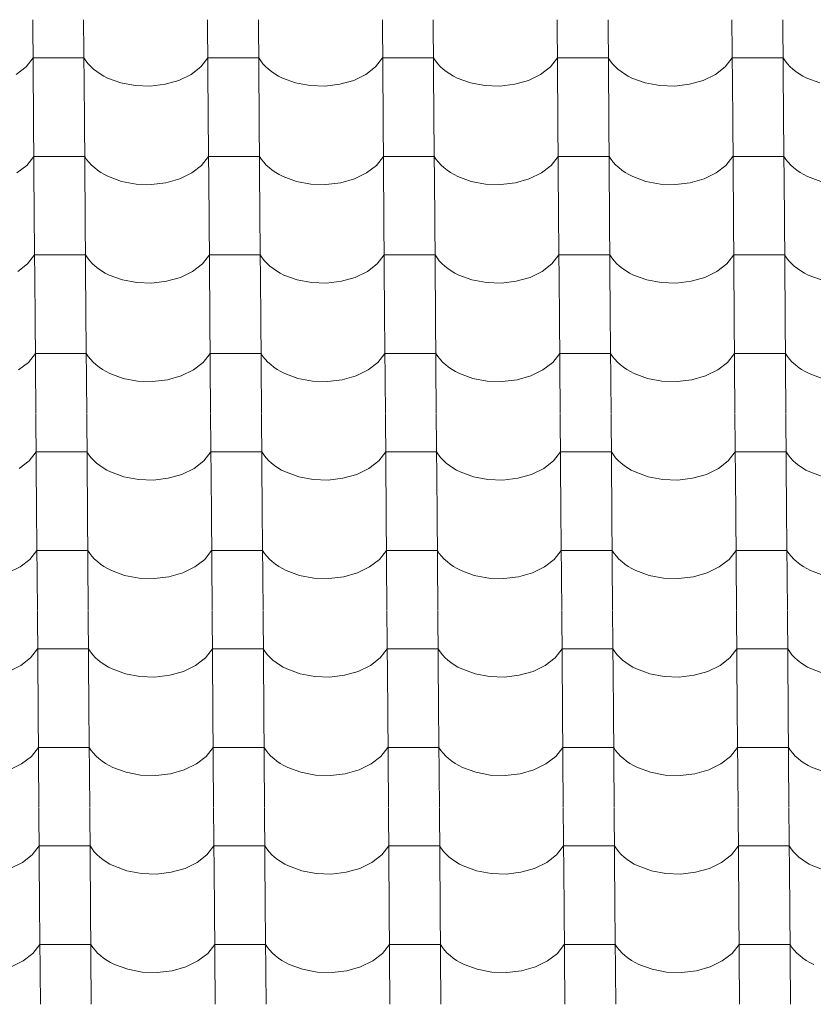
# Model space of a CAD drawing. Header units: millimetres. Extents: x -27785 to 104762, y -947 to 11132.
# Tile 43 of 146: x -15966 to -15217, y 7969 to 8898. Entities that reach past the tile are written whole.
import ezdxf

# ---------------------------------------------------------------- set-up
doc = ezdxf.new("R2010")
doc.units = ezdxf.units.MM
doc.header["$MEASUREMENT"] = 0
doc.layers.add('POHLED JIŽNÍ_1_Bourané_Výplně - Povrchové', color=7, linetype='Continuous')
doc.layers.add('POHLED JIŽNÍ_1_Konstrukce - nosné', color=7, linetype='Continuous')

# ---------------------------------------------------------------- blocks, each defined once
blk = doc.blocks.new('*X2', base_point=(-29303.7, -27473.93))
at = {"layer": 'POHLED JIŽNÍ_1_Bourané_Výplně - Povrchové', "color": 7, "linetype": 'Continuous', "lineweight": 13}
for p, q in [((-15953.3, 8898.29), (-15952.58, 8805.61)), ((-15905.27, 8898.29), (-15904.55, 8805.61)), ((-15788.31, 8898.29), (-15787.59, 8805.61)), ((-15740.27, 8898.29), (-15739.55, 8805.61)), ((-15623.31, 8898.29), (-15622.59, 8805.61)), ((-15575.28, 8898.29), (-15574.56, 8805.61)), ((-15458.32, 8898.29), (-15457.59, 8805.61)), ((-15410.28, 8898.29), (-15409.56, 8805.61)), ((-15293.32, 8898.29), (-15292.6, 8805.61)), ((-15245.29, 8898.29), (-15244.56, 8805.61)), ((-15959.63, 8853.74), (-15953.02, 8862.13)), ((-15929.01, 8862.13), (-15953.02, 8862.13)), ((-15904.99, 8862.13), (-15929.01, 8862.13)), ((-15904.99, 8862.13), (-15903.14, 8859.34)), ((-15794.63, 8853.74), (-15788.03, 8862.13)), ((-15764.01, 8862.13), (-15788.03, 8862.13)), ((-15739.99, 8862.13), (-15764.01, 8862.13)), ((-15739.99, 8862.13), (-15738.15, 8859.34)), ((-15629.63, 8853.74), (-15623.03, 8862.13)), ((-15599.01, 8862.13), (-15623.03, 8862.13)), ((-15575, 8862.13), (-15599.01, 8862.13)), ((-15575, 8862.13), (-15573.15, 8859.34)), ((-15464.64, 8853.74), (-15458.03, 8862.13)), ((-15434.02, 8862.13), (-15458.03, 8862.13)), ((-15410, 8862.13), (-15434.02, 8862.13)), ((-15410, 8862.13), (-15408.15, 8859.34)), ((-15299.64, 8853.74), (-15293.04, 8862.13)), ((-15269.02, 8862.13), (-15293.04, 8862.13)), ((-15245, 8862.13), (-15269.02, 8862.13)), ((-15245, 8862.13), (-15243.16, 8859.34)), ((-15968.88, 8846.57), (-15959.63, 8853.74)), ((-15903.14, 8859.34), (-15901, 8856.64)), ((-15901, 8856.64), (-15898.57, 8854.05)), ((-15898.57, 8854.05), (-15895.87, 8851.59)), ((-15895.87, 8851.59), (-15892.91, 8849.26)), ((-15803.88, 8846.57), (-15794.63, 8853.74)), ((-15738.15, 8859.34), (-15736, 8856.64)), ((-15736, 8856.64), (-15733.58, 8854.05)), ((-15733.58, 8854.05), (-15730.88, 8851.59)), ((-15730.88, 8851.59), (-15727.92, 8849.26)), ((-15638.89, 8846.57), (-15629.63, 8853.74)), ((-15573.15, 8859.34), (-15571.01, 8856.64)), ((-15571.01, 8856.64), (-15568.58, 8854.05)), ((-15568.58, 8854.05), (-15565.88, 8851.59)), ((-15565.88, 8851.59), (-15562.92, 8849.26)), ((-15473.89, 8846.57), (-15464.64, 8853.74)), ((-15408.15, 8859.34), (-15406.01, 8856.64)), ((-15406.01, 8856.64), (-15403.58, 8854.05)), ((-15403.58, 8854.05), (-15400.88, 8851.59)), ((-15400.88, 8851.59), (-15397.93, 8849.26)), ((-15308.9, 8846.57), (-15299.64, 8853.74)), ((-15243.16, 8859.34), (-15241.02, 8856.64)), ((-15241.02, 8856.64), (-15238.59, 8854.05)), ((-15238.59, 8854.05), (-15235.89, 8851.59)), ((-15235.89, 8851.59), (-15232.93, 8849.26)), ((-15892.91, 8849.26), (-15889.71, 8847.08)), ((-15889.71, 8847.08), (-15886.28, 8845.07)), ((-15886.28, 8845.07), (-15882.65, 8843.22)), ((-15882.65, 8843.22), (-15870.17, 8838.64)), ((-15815.32, 8840.98), (-15803.88, 8846.57)), ((-15727.92, 8849.26), (-15724.72, 8847.08)), ((-15724.72, 8847.08), (-15721.29, 8845.07)), ((-15721.29, 8845.07), (-15717.65, 8843.22)), ((-15717.65, 8843.22), (-15705.17, 8838.64)), ((-15650.32, 8840.98), (-15638.89, 8846.57)), ((-15562.92, 8849.26), (-15559.72, 8847.08)), ((-15559.72, 8847.08), (-15556.29, 8845.07)), ((-15556.29, 8845.07), (-15552.66, 8843.22)), ((-15552.66, 8843.22), (-15540.18, 8838.64)), ((-15485.32, 8840.98), (-15473.89, 8846.57)), ((-15397.93, 8849.26), (-15394.72, 8847.08)), ((-15394.72, 8847.08), (-15391.3, 8845.07)), ((-15391.3, 8845.07), (-15387.66, 8843.22)), ((-15387.66, 8843.22), (-15375.18, 8838.64)), ((-15320.33, 8840.98), (-15308.9, 8846.57)), ((-15232.93, 8849.26), (-15229.73, 8847.08)), ((-15229.73, 8847.08), (-15226.3, 8845.07)), ((-15226.3, 8845.07), (-15222.67, 8843.22)), ((-15222.67, 8843.22), (-15210.19, 8838.64)), ((-15870.17, 8838.64), (-15856.49, 8836.06)), ((-15856.49, 8836.06), (-15842.31, 8835.59)), ((-15842.31, 8835.59), (-15828.35, 8837.26)), ((-15828.35, 8837.26), (-15815.32, 8840.98)), ((-15705.17, 8838.64), (-15691.49, 8836.06)), ((-15691.49, 8836.06), (-15677.31, 8835.59)), ((-15677.31, 8835.59), (-15663.35, 8837.26)), ((-15663.35, 8837.26), (-15650.32, 8840.98)), ((-15540.18, 8838.64), (-15526.5, 8836.06)), ((-15526.5, 8836.06), (-15512.32, 8835.59)), ((-15512.32, 8835.59), (-15498.35, 8837.26)), ((-15498.35, 8837.26), (-15485.32, 8840.98)), ((-15375.18, 8838.64), (-15361.5, 8836.06)), ((-15361.5, 8836.06), (-15347.32, 8835.59)), ((-15347.32, 8835.59), (-15333.36, 8837.26)), ((-15333.36, 8837.26), (-15320.33, 8840.98)), ((-15952.58, 8805.28), (-15951.86, 8712.6)), ((-15904.55, 8805.28), (-15903.83, 8712.6)), ((-15787.58, 8805.28), (-15786.86, 8712.6)), ((-15739.55, 8805.28), (-15738.83, 8712.6)), ((-15622.59, 8805.28), (-15621.87, 8712.6)), ((-15574.55, 8805.28), (-15573.83, 8712.6)), ((-15457.59, 8805.28), (-15456.87, 8712.6)), ((-15409.56, 8805.28), (-15408.84, 8712.6)), ((-15292.6, 8805.28), (-15291.88, 8712.6)), ((-15244.56, 8805.28), (-15243.84, 8712.6)), ((-15958.9, 8760.73), (-15952.3, 8769.12)), ((-15928.28, 8769.12), (-15952.3, 8769.12)), ((-15904.26, 8769.12), (-15928.28, 8769.12)), ((-15904.26, 8769.12), (-15902.42, 8766.33)), ((-15793.91, 8760.73), (-15787.3, 8769.12)), ((-15763.29, 8769.12), (-15787.3, 8769.12)), ((-15739.27, 8769.12), (-15763.29, 8769.12)), ((-15739.27, 8769.12), (-15737.42, 8766.33)), ((-15628.91, 8760.73), (-15622.31, 8769.12)), ((-15598.29, 8769.12), (-15622.31, 8769.12)), ((-15574.27, 8769.12), (-15598.29, 8769.12)), ((-15574.27, 8769.12), (-15572.43, 8766.33)), ((-15463.91, 8760.73), (-15457.31, 8769.12)), ((-15433.29, 8769.12), (-15457.31, 8769.12)), ((-15409.28, 8769.12), (-15433.29, 8769.12)), ((-15409.28, 8769.12), (-15407.43, 8766.33)), ((-15298.92, 8760.73), (-15292.32, 8769.12)), ((-15268.3, 8769.12), (-15292.32, 8769.12)), ((-15244.28, 8769.12), (-15268.3, 8769.12)), ((-15244.28, 8769.12), (-15242.44, 8766.33)), ((-15968.16, 8753.56), (-15958.9, 8760.73)), ((-15902.42, 8766.33), (-15900.28, 8763.63)), ((-15900.28, 8763.63), (-15897.85, 8761.04)), ((-15897.85, 8761.04), (-15895.15, 8758.58)), ((-15895.15, 8758.58), (-15892.19, 8756.25)), ((-15803.16, 8753.56), (-15793.91, 8760.73)), ((-15737.42, 8766.33), (-15735.28, 8763.63)), ((-15735.28, 8763.63), (-15732.85, 8761.04)), ((-15732.85, 8761.04), (-15730.15, 8758.58)), ((-15730.15, 8758.58), (-15727.19, 8756.25)), ((-15638.16, 8753.56), (-15628.91, 8760.73)), ((-15572.43, 8766.33), (-15570.28, 8763.63)), ((-15570.28, 8763.63), (-15567.86, 8761.04)), ((-15567.86, 8761.04), (-15565.16, 8758.58)), ((-15565.16, 8758.58), (-15562.2, 8756.25)), ((-15473.17, 8753.56), (-15463.91, 8760.73)), ((-15407.43, 8766.33), (-15405.29, 8763.63)), ((-15405.29, 8763.63), (-15402.86, 8761.04)), ((-15402.86, 8761.04), (-15400.16, 8758.58)), ((-15400.16, 8758.58), (-15397.2, 8756.25)), ((-15308.17, 8753.56), (-15298.92, 8760.73)), ((-15242.44, 8766.33), (-15240.29, 8763.63)), ((-15240.29, 8763.63), (-15237.87, 8761.04)), ((-15237.87, 8761.04), (-15235.17, 8758.58)), ((-15235.17, 8758.58), (-15232.21, 8756.25)), ((-15892.19, 8756.25), (-15888.99, 8754.07)), ((-15888.99, 8754.07), (-15885.56, 8752.06)), ((-15885.56, 8752.06), (-15881.93, 8750.21)), ((-15881.93, 8750.21), (-15869.45, 8745.64)), ((-15814.59, 8747.97), (-15803.16, 8753.56)), ((-15727.19, 8756.25), (-15723.99, 8754.07)), ((-15723.99, 8754.07), (-15720.57, 8752.06)), ((-15720.57, 8752.06), (-15716.93, 8750.21)), ((-15716.93, 8750.21), (-15704.45, 8745.64)), ((-15649.6, 8747.97), (-15638.16, 8753.56)), ((-15562.2, 8756.25), (-15559, 8754.07)), ((-15559, 8754.07), (-15555.57, 8752.06)), ((-15555.57, 8752.06), (-15551.93, 8750.21)), ((-15551.93, 8750.21), (-15539.45, 8745.64)), ((-15484.6, 8747.97), (-15473.17, 8753.56)), ((-15397.2, 8756.25), (-15394, 8754.07)), ((-15394, 8754.07), (-15390.57, 8752.06)), ((-15390.57, 8752.06), (-15386.94, 8750.21)), ((-15386.94, 8750.21), (-15374.46, 8745.64)), ((-15319.61, 8747.97), (-15308.17, 8753.56)), ((-15232.21, 8756.25), (-15229, 8754.07)), ((-15229, 8754.07), (-15225.58, 8752.06)), ((-15225.58, 8752.06), (-15221.94, 8750.21)), ((-15221.94, 8750.21), (-15209.46, 8745.64)), ((-15869.45, 8745.64), (-15855.77, 8743.05)), ((-15855.77, 8743.05), (-15841.58, 8742.58)), ((-15841.58, 8742.58), (-15827.62, 8744.25)), ((-15827.62, 8744.25), (-15814.59, 8747.97)), ((-15704.45, 8745.64), (-15690.77, 8743.05)), ((-15690.77, 8743.05), (-15676.59, 8742.58)), ((-15676.59, 8742.58), (-15662.63, 8744.25)), ((-15662.63, 8744.25), (-15649.6, 8747.97)), ((-15539.45, 8745.64), (-15525.78, 8743.05)), ((-15525.78, 8743.05), (-15511.59, 8742.58)), ((-15511.59, 8742.58), (-15497.63, 8744.25)), ((-15497.63, 8744.25), (-15484.6, 8747.97)), ((-15374.46, 8745.64), (-15360.78, 8743.05)), ((-15360.78, 8743.05), (-15346.6, 8742.58)), ((-15346.6, 8742.58), (-15332.63, 8744.25)), ((-15332.63, 8744.25), (-15319.61, 8747.97)), ((-15951.86, 8712.27), (-15951.14, 8619.59)), ((-15903.82, 8712.27), (-15903.1, 8619.59)), ((-15786.86, 8712.27), (-15786.14, 8619.59)), ((-15738.83, 8712.27), (-15738.11, 8619.59)), ((-15621.86, 8712.27), (-15621.14, 8619.59)), ((-15573.83, 8712.27), (-15573.11, 8619.59)), ((-15456.87, 8712.27), (-15456.15, 8619.59)), ((-15408.83, 8712.27), (-15408.11, 8619.59)), ((-15291.87, 8712.27), (-15291.15, 8619.59)), ((-15243.84, 8712.27), (-15243.12, 8619.59)), ((-15958.18, 8667.73), (-15951.58, 8676.11)), ((-15927.56, 8676.11), (-15951.58, 8676.11)), ((-15903.54, 8676.11), (-15927.56, 8676.11)), ((-15903.54, 8676.11), (-15901.7, 8673.32)), ((-15793.18, 8667.73), (-15786.58, 8676.11)), ((-15762.56, 8676.11), (-15786.58, 8676.11)), ((-15738.55, 8676.11), (-15762.56, 8676.11)), ((-15738.55, 8676.11), (-15736.7, 8673.32)), ((-15628.19, 8667.73), (-15621.58, 8676.11)), ((-15597.57, 8676.11), (-15621.58, 8676.11)), ((-15573.55, 8676.11), (-15597.57, 8676.11)), ((-15573.55, 8676.11), (-15571.7, 8673.32)), ((-15463.19, 8667.73), (-15456.59, 8676.11)), ((-15432.57, 8676.11), (-15456.59, 8676.11)), ((-15408.55, 8676.11), (-15432.57, 8676.11)), ((-15408.55, 8676.11), (-15406.71, 8673.32)), ((-15298.19, 8667.73), (-15291.59, 8676.11)), ((-15267.57, 8676.11), (-15291.59, 8676.11)), ((-15243.56, 8676.11), (-15267.57, 8676.11)), ((-15243.56, 8676.11), (-15241.71, 8673.32)), ((-15967.43, 8660.55), (-15958.18, 8667.73)), ((-15901.7, 8673.32), (-15899.55, 8670.62)), ((-15899.55, 8670.62), (-15897.13, 8668.03)), ((-15897.13, 8668.03), (-15894.43, 8665.57)), ((-15894.43, 8665.57), (-15891.47, 8663.24)), ((-15802.44, 8660.55), (-15793.18, 8667.73)), ((-15736.7, 8673.32), (-15734.56, 8670.62)), ((-15734.56, 8670.62), (-15732.13, 8668.03)), ((-15732.13, 8668.03), (-15729.43, 8665.57)), ((-15729.43, 8665.57), (-15726.47, 8663.24)), ((-15637.44, 8660.55), (-15628.19, 8667.73)), ((-15571.7, 8673.32), (-15569.56, 8670.62)), ((-15569.56, 8670.62), (-15567.13, 8668.03)), ((-15567.13, 8668.03), (-15564.43, 8665.57)), ((-15564.43, 8665.57), (-15561.47, 8663.24)), ((-15472.44, 8660.55), (-15463.19, 8667.73)), ((-15406.71, 8673.32), (-15404.57, 8670.62)), ((-15404.57, 8670.62), (-15402.14, 8668.03)), ((-15402.14, 8668.03), (-15399.44, 8665.57)), ((-15399.44, 8665.57), (-15396.48, 8663.24)), ((-15307.45, 8660.55), (-15298.19, 8667.73)), ((-15241.71, 8673.32), (-15239.57, 8670.62)), ((-15239.57, 8670.62), (-15237.14, 8668.03)), ((-15237.14, 8668.03), (-15234.44, 8665.57)), ((-15234.44, 8665.57), (-15231.48, 8663.24)), ((-15891.47, 8663.24), (-15888.27, 8661.07)), ((-15888.27, 8661.07), (-15884.84, 8659.05)), ((-15884.84, 8659.05), (-15881.2, 8657.2)), ((-15881.2, 8657.2), (-15868.72, 8652.63)), ((-15813.87, 8654.96), (-15802.44, 8660.55)), ((-15726.47, 8663.24), (-15723.27, 8661.07)), ((-15723.27, 8661.07), (-15719.84, 8659.05)), ((-15719.84, 8659.05), (-15716.21, 8657.2)), ((-15716.21, 8657.2), (-15703.73, 8652.63)), ((-15648.87, 8654.96), (-15637.44, 8660.55)), ((-15561.47, 8663.24), (-15558.27, 8661.07)), ((-15558.27, 8661.07), (-15554.85, 8659.05)), ((-15554.85, 8659.05), (-15551.21, 8657.2)), ((-15551.21, 8657.2), (-15538.73, 8652.63)), ((-15483.88, 8654.96), (-15472.44, 8660.55)), ((-15396.48, 8663.24), (-15393.28, 8661.07)), ((-15393.28, 8661.07), (-15389.85, 8659.05)), ((-15389.85, 8659.05), (-15386.21, 8657.2)), ((-15386.21, 8657.2), (-15373.73, 8652.63)), ((-15318.88, 8654.96), (-15307.45, 8660.55)), ((-15231.48, 8663.24), (-15228.28, 8661.07)), ((-15228.28, 8661.07), (-15224.85, 8659.05)), ((-15224.85, 8659.05), (-15221.22, 8657.2)), ((-15221.22, 8657.2), (-15208.74, 8652.63)), ((-15868.72, 8652.63), (-15855.04, 8650.04)), ((-15855.04, 8650.04), (-15840.86, 8649.57)), ((-15840.86, 8649.57), (-15826.9, 8651.24)), ((-15826.9, 8651.24), (-15813.87, 8654.96)), ((-15703.73, 8652.63), (-15690.05, 8650.04)), ((-15690.05, 8650.04), (-15675.87, 8649.57)), ((-15675.87, 8649.57), (-15661.9, 8651.24)), ((-15661.9, 8651.24), (-15648.87, 8654.96)), ((-15538.73, 8652.63), (-15525.05, 8650.04)), ((-15525.05, 8650.04), (-15510.87, 8649.57)), ((-15510.87, 8649.57), (-15496.91, 8651.24)), ((-15496.91, 8651.24), (-15483.88, 8654.96)), ((-15373.73, 8652.63), (-15360.06, 8650.04)), ((-15360.06, 8650.04), (-15345.87, 8649.57)), ((-15345.87, 8649.57), (-15331.91, 8651.24)), ((-15331.91, 8651.24), (-15318.88, 8654.96)), ((-15951.13, 8619.26), (-15950.41, 8526.58)), ((-15903.1, 8619.26), (-15902.38, 8526.58)), ((-15786.14, 8619.26), (-15785.42, 8526.58)), ((-15738.1, 8619.26), (-15737.38, 8526.58)), ((-15621.14, 8619.26), (-15620.42, 8526.58)), ((-15573.11, 8619.26), (-15572.39, 8526.58)), ((-15456.15, 8619.26), (-15455.42, 8526.58)), ((-15408.11, 8619.26), (-15407.39, 8526.58)), ((-15291.15, 8619.26), (-15290.43, 8526.58)), ((-15243.11, 8619.26), (-15242.39, 8526.58)), ((-15957.45, 8574.72), (-15950.85, 8583.1)), ((-15926.83, 8583.1), (-15950.85, 8583.1)), ((-15902.82, 8583.1), (-15926.83, 8583.1)), ((-15902.82, 8583.1), (-15900.97, 8580.31)), ((-15792.46, 8574.72), (-15785.86, 8583.1)), ((-15761.84, 8583.1), (-15785.86, 8583.1)), ((-15737.82, 8583.1), (-15761.84, 8583.1)), ((-15737.82, 8583.1), (-15735.98, 8580.31)), ((-15627.46, 8574.72), (-15620.86, 8583.1)), ((-15596.84, 8583.1), (-15620.86, 8583.1)), ((-15572.83, 8583.1), (-15596.84, 8583.1)), ((-15572.83, 8583.1), (-15570.98, 8580.31)), ((-15462.47, 8574.72), (-15455.86, 8583.1)), ((-15431.85, 8583.1), (-15455.86, 8583.1)), ((-15407.83, 8583.1), (-15431.85, 8583.1)), ((-15407.83, 8583.1), (-15405.98, 8580.31)), ((-15297.47, 8574.72), (-15290.87, 8583.1)), ((-15266.85, 8583.1), (-15290.87, 8583.1)), ((-15242.83, 8583.1), (-15266.85, 8583.1)), ((-15242.83, 8583.1), (-15240.99, 8580.31)), ((-15966.71, 8567.54), (-15957.45, 8574.72)), ((-15900.97, 8580.31), (-15898.83, 8577.61)), ((-15898.83, 8577.61), (-15896.4, 8575.03)), ((-15896.4, 8575.03), (-15893.7, 8572.56)), ((-15893.7, 8572.56), (-15890.74, 8570.24)), ((-15801.71, 8567.54), (-15792.46, 8574.72)), ((-15735.98, 8580.31), (-15733.83, 8577.61)), ((-15733.83, 8577.61), (-15731.41, 8575.03)), ((-15731.41, 8575.03), (-15728.71, 8572.56)), ((-15728.71, 8572.56), (-15725.75, 8570.24)), ((-15636.72, 8567.54), (-15627.46, 8574.72)), ((-15570.98, 8580.31), (-15568.84, 8577.61)), ((-15568.84, 8577.61), (-15566.41, 8575.03)), ((-15566.41, 8575.03), (-15563.71, 8572.56)), ((-15563.71, 8572.56), (-15560.75, 8570.24)), ((-15471.72, 8567.54), (-15462.47, 8574.72)), ((-15405.98, 8580.31), (-15403.84, 8577.61)), ((-15403.84, 8577.61), (-15401.41, 8575.03)), ((-15401.41, 8575.03), (-15398.71, 8572.56)), ((-15398.71, 8572.56), (-15395.76, 8570.24)), ((-15306.72, 8567.54), (-15297.47, 8574.72)), ((-15240.99, 8580.31), (-15238.85, 8577.61)), ((-15238.85, 8577.61), (-15236.42, 8575.03)), ((-15236.42, 8575.03), (-15233.72, 8572.56)), ((-15233.72, 8572.56), (-15230.76, 8570.24)), ((-15890.74, 8570.24), (-15887.54, 8568.06)), ((-15887.54, 8568.06), (-15884.11, 8566.04)), ((-15884.11, 8566.04), (-15880.48, 8564.19)), ((-15880.48, 8564.19), (-15868, 8559.62)), ((-15813.15, 8561.95), (-15801.71, 8567.54)), ((-15725.75, 8570.24), (-15722.55, 8568.06)), ((-15722.55, 8568.06), (-15719.12, 8566.04)), ((-15719.12, 8566.04), (-15715.48, 8564.19)), ((-15715.48, 8564.19), (-15703, 8559.62)), ((-15648.15, 8561.95), (-15636.72, 8567.54)), ((-15560.75, 8570.24), (-15557.55, 8568.06)), ((-15557.55, 8568.06), (-15554.12, 8566.04)), ((-15554.12, 8566.04), (-15550.49, 8564.19)), ((-15550.49, 8564.19), (-15538.01, 8559.62)), ((-15483.15, 8561.95), (-15471.72, 8567.54)), ((-15395.76, 8570.24), (-15392.55, 8568.06)), ((-15392.55, 8568.06), (-15389.13, 8566.04)), ((-15389.13, 8566.04), (-15385.49, 8564.19)), ((-15385.49, 8564.19), (-15373.01, 8559.62)), ((-15318.16, 8561.95), (-15306.72, 8567.54)), ((-15230.76, 8570.24), (-15227.56, 8568.06)), ((-15227.56, 8568.06), (-15224.13, 8566.04)), ((-15224.13, 8566.04), (-15220.49, 8564.19)), ((-15220.49, 8564.19), (-15208.02, 8559.62)), ((-15868, 8559.62), (-15854.32, 8557.03)), ((-15854.32, 8557.03), (-15840.14, 8556.56)), ((-15840.14, 8556.56), (-15826.18, 8558.23)), ((-15826.18, 8558.23), (-15813.15, 8561.95)), ((-15703, 8559.62), (-15689.32, 8557.03)), ((-15689.32, 8557.03), (-15675.14, 8556.56)), ((-15675.14, 8556.56), (-15661.18, 8558.23)), ((-15661.18, 8558.23), (-15648.15, 8561.95)), ((-15538.01, 8559.62), (-15524.33, 8557.03)), ((-15524.33, 8557.03), (-15510.15, 8556.56)), ((-15510.15, 8556.56), (-15496.18, 8558.23)), ((-15496.18, 8558.23), (-15483.15, 8561.95)), ((-15373.01, 8559.62), (-15359.33, 8557.03)), ((-15359.33, 8557.03), (-15345.15, 8556.56)), ((-15345.15, 8556.56), (-15331.19, 8558.23)), ((-15331.19, 8558.23), (-15318.16, 8561.95)), ((-15950.41, 8526.25), (-15949.69, 8433.57)), ((-15902.38, 8526.25), (-15901.65, 8433.57)), ((-15785.41, 8526.25), (-15784.69, 8433.57)), ((-15737.38, 8526.25), (-15736.66, 8433.57)), ((-15620.42, 8526.25), (-15619.7, 8433.57)), ((-15572.38, 8526.25), (-15571.66, 8433.57)), ((-15455.42, 8526.25), (-15454.7, 8433.57)), ((-15407.39, 8526.25), (-15406.67, 8433.57)), ((-15290.43, 8526.25), (-15289.7, 8433.57)), ((-15242.39, 8526.25), (-15241.67, 8433.57)), ((-15956.73, 8481.71), (-15950.13, 8490.09)), ((-15926.11, 8490.09), (-15950.13, 8490.09)), ((-15902.09, 8490.09), (-15926.11, 8490.09)), ((-15902.09, 8490.09), (-15900.25, 8487.3)), ((-15791.73, 8481.71), (-15785.13, 8490.09)), ((-15761.11, 8490.09), (-15785.13, 8490.09)), ((-15737.1, 8490.09), (-15761.11, 8490.09)), ((-15737.1, 8490.09), (-15735.25, 8487.3)), ((-15626.74, 8481.71), (-15620.14, 8490.09)), ((-15596.12, 8490.09), (-15620.14, 8490.09)), ((-15572.1, 8490.09), (-15596.12, 8490.09)), ((-15572.1, 8490.09), (-15570.26, 8487.3)), ((-15461.74, 8481.71), (-15455.14, 8490.09)), ((-15431.12, 8490.09), (-15455.14, 8490.09)), ((-15407.11, 8490.09), (-15431.12, 8490.09)), ((-15407.11, 8490.09), (-15405.26, 8487.3)), ((-15296.75, 8481.71), (-15290.14, 8490.09)), ((-15266.13, 8490.09), (-15290.14, 8490.09)), ((-15242.11, 8490.09), (-15266.13, 8490.09)), ((-15242.11, 8490.09), (-15240.26, 8487.3)), ((-15965.98, 8474.54), (-15956.73, 8481.71)), ((-15900.25, 8487.3), (-15898.11, 8484.6)), ((-15898.11, 8484.6), (-15895.68, 8482.02)), ((-15895.68, 8482.02), (-15892.98, 8479.55)), ((-15892.98, 8479.55), (-15890.02, 8477.23)), ((-15800.99, 8474.54), (-15791.73, 8481.71)), ((-15735.25, 8487.3), (-15733.11, 8484.6)), ((-15733.11, 8484.6), (-15730.68, 8482.02)), ((-15730.68, 8482.02), (-15727.98, 8479.55)), ((-15727.98, 8479.55), (-15725.02, 8477.23)), ((-15635.99, 8474.54), (-15626.74, 8481.71)), ((-15570.26, 8487.3), (-15568.11, 8484.6)), ((-15568.11, 8484.6), (-15565.69, 8482.02)), ((-15565.69, 8482.02), (-15562.99, 8479.55)), ((-15562.99, 8479.55), (-15560.03, 8477.23)), ((-15471, 8474.54), (-15461.74, 8481.71)), ((-15405.26, 8487.3), (-15403.12, 8484.6)), ((-15403.12, 8484.6), (-15400.69, 8482.02)), ((-15400.69, 8482.02), (-15397.99, 8479.55)), ((-15397.99, 8479.55), (-15395.03, 8477.23)), ((-15306, 8474.54), (-15296.75, 8481.71)), ((-15240.26, 8487.3), (-15238.12, 8484.6)), ((-15238.12, 8484.6), (-15235.69, 8482.02)), ((-15235.69, 8482.02), (-15232.99, 8479.55)), ((-15232.99, 8479.55), (-15230.04, 8477.23)), ((-15890.02, 8477.23), (-15886.82, 8475.05)), ((-15886.82, 8475.05), (-15883.39, 8473.03)), ((-15883.39, 8473.03), (-15879.75, 8471.18)), ((-15879.75, 8471.18), (-15867.28, 8466.61)), ((-15812.42, 8468.94), (-15800.99, 8474.54)), ((-15725.02, 8477.23), (-15721.82, 8475.05)), ((-15721.82, 8475.05), (-15718.39, 8473.03)), ((-15718.39, 8473.03), (-15714.76, 8471.18)), ((-15714.76, 8471.18), (-15702.28, 8466.61)), ((-15647.43, 8468.94), (-15635.99, 8474.54)), ((-15560.03, 8477.23), (-15556.83, 8475.05)), ((-15556.83, 8475.05), (-15553.4, 8473.03)), ((-15553.4, 8473.03), (-15549.76, 8471.18)), ((-15549.76, 8471.18), (-15537.28, 8466.61)), ((-15482.43, 8468.94), (-15471, 8474.54)), ((-15395.03, 8477.23), (-15391.83, 8475.05)), ((-15391.83, 8475.05), (-15388.4, 8473.03)), ((-15388.4, 8473.03), (-15384.77, 8471.18)), ((-15384.77, 8471.18), (-15372.29, 8466.61)), ((-15317.43, 8468.94), (-15306, 8474.54)), ((-15230.04, 8477.23), (-15226.83, 8475.05)), ((-15226.83, 8475.05), (-15223.41, 8473.03)), ((-15223.41, 8473.03), (-15219.77, 8471.18)), ((-15219.77, 8471.18), (-15207.29, 8466.61)), ((-15867.28, 8466.61), (-15853.6, 8464.02)), ((-15853.6, 8464.02), (-15839.41, 8463.55)), ((-15839.41, 8463.55), (-15825.45, 8465.22)), ((-15825.45, 8465.22), (-15812.42, 8468.94)), ((-15702.28, 8466.61), (-15688.6, 8464.02)), ((-15688.6, 8464.02), (-15674.42, 8463.55)), ((-15674.42, 8463.55), (-15660.46, 8465.22)), ((-15660.46, 8465.22), (-15647.43, 8468.94)), ((-15537.28, 8466.61), (-15523.6, 8464.02)), ((-15523.6, 8464.02), (-15509.42, 8463.55)), ((-15509.42, 8463.55), (-15495.46, 8465.22)), ((-15495.46, 8465.22), (-15482.43, 8468.94)), ((-15372.29, 8466.61), (-15358.61, 8464.02)), ((-15358.61, 8464.02), (-15344.43, 8463.55)), ((-15344.43, 8463.55), (-15330.46, 8465.22)), ((-15330.46, 8465.22), (-15317.43, 8468.94)), ((-15949.69, 8433.24), (-15948.96, 8340.57)), ((-15901.65, 8433.24), (-15900.93, 8340.57)), ((-15784.69, 8433.24), (-15783.97, 8340.57)), ((-15736.66, 8433.24), (-15735.93, 8340.57)), ((-15619.69, 8433.24), (-15618.97, 8340.57)), ((-15571.66, 8433.24), (-15570.94, 8340.57)), ((-15454.7, 8433.24), (-15453.98, 8340.57)), ((-15406.66, 8433.24), (-15405.94, 8340.57)), ((-15289.7, 8433.24), (-15288.98, 8340.57)), ((-15241.67, 8433.24), (-15240.95, 8340.57)), ((-15956.01, 8388.7), (-15949.4, 8397.08)), ((-15925.39, 8397.08), (-15949.4, 8397.08)), ((-15901.37, 8397.08), (-15925.39, 8397.08)), ((-15901.37, 8397.08), (-15899.52, 8394.29)), ((-15791.01, 8388.7), (-15784.41, 8397.08)), ((-15760.39, 8397.08), (-15784.41, 8397.08)), ((-15736.37, 8397.08), (-15760.39, 8397.08)), ((-15736.37, 8397.08), (-15734.53, 8394.29)), ((-15626.02, 8388.7), (-15619.41, 8397.08)), ((-15595.4, 8397.08), (-15619.41, 8397.08)), ((-15571.38, 8397.08), (-15595.4, 8397.08)), ((-15571.38, 8397.08), (-15569.53, 8394.29)), ((-15461.02, 8388.7), (-15454.42, 8397.08)), ((-15430.4, 8397.08), (-15454.42, 8397.08)), ((-15406.38, 8397.08), (-15430.4, 8397.08)), ((-15406.38, 8397.08), (-15404.54, 8394.29)), ((-15296.02, 8388.7), (-15289.42, 8397.08)), ((-15265.4, 8397.08), (-15289.42, 8397.08)), ((-15241.39, 8397.08), (-15265.4, 8397.08)), ((-15241.39, 8397.08), (-15239.54, 8394.29)), ((-15965.26, 8381.53), (-15956.01, 8388.7)), ((-15899.52, 8394.29), (-15897.38, 8391.59)), ((-15897.38, 8391.59), (-15894.95, 8389.01)), ((-15894.95, 8389.01), (-15892.25, 8386.54)), ((-15892.25, 8386.54), (-15889.3, 8384.22)), ((-15800.27, 8381.53), (-15791.01, 8388.7)), ((-15734.53, 8394.29), (-15732.39, 8391.59)), ((-15732.39, 8391.59), (-15729.96, 8389.01)), ((-15729.96, 8389.01), (-15727.26, 8386.54)), ((-15727.26, 8386.54), (-15724.3, 8384.22)), ((-15635.27, 8381.53), (-15626.02, 8388.7)), ((-15569.53, 8394.29), (-15567.39, 8391.59)), ((-15567.39, 8391.59), (-15564.96, 8389.01)), ((-15564.96, 8389.01), (-15562.26, 8386.54)), ((-15562.26, 8386.54), (-15559.3, 8384.22)), ((-15470.27, 8381.53), (-15461.02, 8388.7)), ((-15404.54, 8394.29), (-15402.39, 8391.59)), ((-15402.39, 8391.59), (-15399.97, 8389.01)), ((-15399.97, 8389.01), (-15397.27, 8386.54)), ((-15397.27, 8386.54), (-15394.31, 8384.22)), ((-15305.28, 8381.53), (-15296.02, 8388.7)), ((-15239.54, 8394.29), (-15237.4, 8391.59)), ((-15237.4, 8391.59), (-15234.97, 8389.01)), ((-15234.97, 8389.01), (-15232.27, 8386.54)), ((-15232.27, 8386.54), (-15229.31, 8384.22)), ((-15976.69, 8375.94), (-15965.26, 8381.53)), ((-15889.3, 8384.22), (-15886.09, 8382.04)), ((-15886.09, 8382.04), (-15882.67, 8380.02)), ((-15882.67, 8380.02), (-15879.03, 8378.17)), ((-15879.03, 8378.17), (-15866.55, 8373.6)), ((-15811.7, 8375.94), (-15800.27, 8381.53)), ((-15724.3, 8384.22), (-15721.1, 8382.04)), ((-15721.1, 8382.04), (-15717.67, 8380.02)), ((-15717.67, 8380.02), (-15714.03, 8378.17)), ((-15714.03, 8378.17), (-15701.56, 8373.6)), ((-15646.7, 8375.94), (-15635.27, 8381.53)), ((-15559.3, 8384.22), (-15556.1, 8382.04)), ((-15556.1, 8382.04), (-15552.67, 8380.02)), ((-15552.67, 8380.02), (-15549.04, 8378.17)), ((-15549.04, 8378.17), (-15536.56, 8373.6)), ((-15481.71, 8375.94), (-15470.27, 8381.53)), ((-15394.31, 8384.22), (-15391.11, 8382.04)), ((-15391.11, 8382.04), (-15387.68, 8380.02)), ((-15387.68, 8380.02), (-15384.04, 8378.17)), ((-15384.04, 8378.17), (-15371.56, 8373.6)), ((-15316.71, 8375.94), (-15305.28, 8381.53)), ((-15229.31, 8384.22), (-15226.11, 8382.04)), ((-15226.11, 8382.04), (-15222.68, 8380.02)), ((-15222.68, 8380.02), (-15219.05, 8378.17)), ((-15219.05, 8378.17), (-15206.57, 8373.6)), ((-15866.55, 8373.6), (-15852.87, 8371.01)), ((-15852.87, 8371.01), (-15838.69, 8370.54)), ((-15838.69, 8370.54), (-15824.73, 8372.21)), ((-15824.73, 8372.21), (-15811.7, 8375.94)), ((-15701.56, 8373.6), (-15687.88, 8371.01)), ((-15687.88, 8371.01), (-15673.69, 8370.54)), ((-15673.69, 8370.54), (-15659.73, 8372.21)), ((-15659.73, 8372.21), (-15646.7, 8375.94)), ((-15536.56, 8373.6), (-15522.88, 8371.01)), ((-15522.88, 8371.01), (-15508.7, 8370.54)), ((-15508.7, 8370.54), (-15494.74, 8372.21)), ((-15494.74, 8372.21), (-15481.71, 8375.94)), ((-15371.56, 8373.6), (-15357.88, 8371.01)), ((-15357.88, 8371.01), (-15343.7, 8370.54)), ((-15343.7, 8370.54), (-15329.74, 8372.21)), ((-15329.74, 8372.21), (-15316.71, 8375.94)), ((-15948.96, 8340.23), (-15948.24, 8247.56)), ((-15900.93, 8340.23), (-15900.21, 8247.56)), ((-15783.97, 8340.23), (-15783.24, 8247.56)), ((-15735.93, 8340.23), (-15735.21, 8247.56)), ((-15618.97, 8340.23), (-15618.25, 8247.56)), ((-15570.94, 8340.23), (-15570.21, 8247.56)), ((-15453.97, 8340.23), (-15453.25, 8247.56)), ((-15405.94, 8340.23), (-15405.22, 8247.56)), ((-15288.98, 8340.23), (-15288.26, 8247.56)), ((-15240.94, 8340.23), (-15240.22, 8247.56)), ((-15955.28, 8295.69), (-15948.68, 8304.07)), ((-15924.66, 8304.07), (-15948.68, 8304.07)), ((-15900.65, 8304.07), (-15924.66, 8304.07)), ((-15900.65, 8304.07), (-15898.8, 8301.28)), ((-15790.29, 8295.69), (-15783.68, 8304.07)), ((-15759.67, 8304.07), (-15783.68, 8304.07)), ((-15735.65, 8304.07), (-15759.67, 8304.07)), ((-15735.65, 8304.07), (-15733.8, 8301.28)), ((-15625.29, 8295.69), (-15618.69, 8304.07)), ((-15594.67, 8304.07), (-15618.69, 8304.07)), ((-15570.65, 8304.07), (-15594.67, 8304.07)), ((-15570.65, 8304.07), (-15568.81, 8301.28)), ((-15460.3, 8295.69), (-15453.69, 8304.07)), ((-15429.68, 8304.07), (-15453.69, 8304.07)), ((-15405.66, 8304.07), (-15429.68, 8304.07)), ((-15405.66, 8304.07), (-15403.81, 8301.28)), ((-15295.3, 8295.69), (-15288.7, 8304.07)), ((-15264.68, 8304.07), (-15288.7, 8304.07)), ((-15240.66, 8304.07), (-15264.68, 8304.07)), ((-15240.66, 8304.07), (-15238.82, 8301.28)), ((-15964.54, 8288.52), (-15955.28, 8295.69)), ((-15898.8, 8301.28), (-15896.66, 8298.59)), ((-15896.66, 8298.59), (-15894.23, 8296)), ((-15894.23, 8296), (-15891.53, 8293.53)), ((-15891.53, 8293.53), (-15888.57, 8291.21)), ((-15799.54, 8288.52), (-15790.29, 8295.69)), ((-15733.8, 8301.28), (-15731.66, 8298.59)), ((-15731.66, 8298.59), (-15729.24, 8296)), ((-15729.24, 8296), (-15726.53, 8293.53)), ((-15726.53, 8293.53), (-15723.58, 8291.21)), ((-15634.55, 8288.52), (-15625.29, 8295.69)), ((-15568.81, 8301.28), (-15566.67, 8298.59)), ((-15566.67, 8298.59), (-15564.24, 8296)), ((-15564.24, 8296), (-15561.54, 8293.53)), ((-15561.54, 8293.53), (-15558.58, 8291.21)), ((-15469.55, 8288.52), (-15460.3, 8295.69)), ((-15403.81, 8301.28), (-15401.67, 8298.59)), ((-15401.67, 8298.59), (-15399.24, 8296)), ((-15399.24, 8296), (-15396.54, 8293.53)), ((-15396.54, 8293.53), (-15393.58, 8291.21)), ((-15304.55, 8288.52), (-15295.3, 8295.69)), ((-15238.82, 8301.28), (-15236.67, 8298.59)), ((-15236.67, 8298.59), (-15234.25, 8296)), ((-15234.25, 8296), (-15231.55, 8293.53)), ((-15231.55, 8293.53), (-15228.59, 8291.21)), ((-15975.97, 8282.93), (-15964.54, 8288.52)), ((-15888.57, 8291.21), (-15885.37, 8289.03)), ((-15885.37, 8289.03), (-15881.94, 8287.01)), ((-15881.94, 8287.01), (-15878.31, 8285.16)), ((-15878.31, 8285.16), (-15865.83, 8280.59)), ((-15810.97, 8282.93), (-15799.54, 8288.52)), ((-15723.58, 8291.21), (-15720.37, 8289.03)), ((-15720.37, 8289.03), (-15716.95, 8287.01)), ((-15716.95, 8287.01), (-15713.31, 8285.16)), ((-15713.31, 8285.16), (-15700.83, 8280.59)), ((-15645.98, 8282.93), (-15634.55, 8288.52)), ((-15558.58, 8291.21), (-15555.38, 8289.03)), ((-15555.38, 8289.03), (-15551.95, 8287.01)), ((-15551.95, 8287.01), (-15548.32, 8285.16)), ((-15548.32, 8285.16), (-15535.84, 8280.59)), ((-15480.98, 8282.93), (-15469.55, 8288.52)), ((-15393.58, 8291.21), (-15390.38, 8289.03)), ((-15390.38, 8289.03), (-15386.95, 8287.01)), ((-15386.95, 8287.01), (-15383.32, 8285.16)), ((-15383.32, 8285.16), (-15370.84, 8280.59)), ((-15315.99, 8282.93), (-15304.55, 8288.52)), ((-15228.59, 8291.21), (-15225.39, 8289.03)), ((-15225.39, 8289.03), (-15221.96, 8287.01)), ((-15221.96, 8287.01), (-15218.32, 8285.16)), ((-15218.32, 8285.16), (-15205.84, 8280.59)), ((-15865.83, 8280.59), (-15852.15, 8278)), ((-15852.15, 8278), (-15837.97, 8277.53)), ((-15837.97, 8277.53), (-15824, 8279.2)), ((-15824, 8279.2), (-15810.97, 8282.93)), ((-15700.83, 8280.59), (-15687.15, 8278)), ((-15687.15, 8278), (-15672.97, 8277.53)), ((-15672.97, 8277.53), (-15659.01, 8279.2)), ((-15659.01, 8279.2), (-15645.98, 8282.93)), ((-15535.84, 8280.59), (-15522.16, 8278)), ((-15522.16, 8278), (-15507.97, 8277.53)), ((-15507.97, 8277.53), (-15494.01, 8279.2)), ((-15494.01, 8279.2), (-15480.98, 8282.93)), ((-15370.84, 8280.59), (-15357.16, 8278)), ((-15357.16, 8278), (-15342.98, 8277.53)), ((-15342.98, 8277.53), (-15329.02, 8279.2)), ((-15329.02, 8279.2), (-15315.99, 8282.93)), ((-15948.24, 8247.22), (-15947.52, 8154.55)), ((-15900.2, 8247.22), (-15899.48, 8154.55)), ((-15783.24, 8247.22), (-15782.52, 8154.55)), ((-15735.21, 8247.22), (-15734.49, 8154.55)), ((-15618.25, 8247.22), (-15617.53, 8154.55)), ((-15570.21, 8247.22), (-15569.49, 8154.55)), ((-15453.25, 8247.22), (-15452.53, 8154.55)), ((-15405.22, 8247.22), (-15404.5, 8154.55)), ((-15288.25, 8247.22), (-15287.53, 8154.55)), ((-15240.22, 8247.22), (-15239.5, 8154.55)), ((-15954.56, 8202.68), (-15947.96, 8211.07)), ((-15923.94, 8211.07), (-15947.96, 8211.07)), ((-15899.92, 8211.07), (-15923.94, 8211.07)), ((-15899.92, 8211.07), (-15898.08, 8208.27)), ((-15789.56, 8202.68), (-15782.96, 8211.07)), ((-15758.94, 8211.07), (-15782.96, 8211.07)), ((-15734.93, 8211.07), (-15758.94, 8211.07)), ((-15734.93, 8211.07), (-15733.08, 8208.27)), ((-15624.57, 8202.68), (-15617.97, 8211.07)), ((-15593.95, 8211.07), (-15617.97, 8211.07)), ((-15569.93, 8211.07), (-15593.95, 8211.07)), ((-15569.93, 8211.07), (-15568.09, 8208.27)), ((-15459.57, 8202.68), (-15452.97, 8211.07)), ((-15428.95, 8211.07), (-15452.97, 8211.07)), ((-15404.94, 8211.07), (-15428.95, 8211.07)), ((-15404.94, 8211.07), (-15403.09, 8208.27)), ((-15294.58, 8202.68), (-15287.97, 8211.07)), ((-15263.96, 8211.07), (-15287.97, 8211.07)), ((-15239.94, 8211.07), (-15263.96, 8211.07)), ((-15239.94, 8211.07), (-15238.09, 8208.27)), ((-15963.81, 8195.51), (-15954.56, 8202.68)), ((-15898.08, 8208.27), (-15895.93, 8205.58)), ((-15895.93, 8205.58), (-15893.51, 8202.99)), ((-15893.51, 8202.99), (-15890.81, 8200.53)), ((-15890.81, 8200.53), (-15887.85, 8198.2)), ((-15798.82, 8195.51), (-15789.56, 8202.68)), ((-15733.08, 8208.27), (-15730.94, 8205.58)), ((-15730.94, 8205.58), (-15728.51, 8202.99)), ((-15728.51, 8202.99), (-15725.81, 8200.53)), ((-15725.81, 8200.53), (-15722.85, 8198.2)), ((-15633.82, 8195.51), (-15624.57, 8202.68)), ((-15568.09, 8208.27), (-15565.94, 8205.58)), ((-15565.94, 8205.58), (-15563.52, 8202.99)), ((-15563.52, 8202.99), (-15560.82, 8200.53)), ((-15560.82, 8200.53), (-15557.86, 8198.2)), ((-15468.83, 8195.51), (-15459.57, 8202.68)), ((-15403.09, 8208.27), (-15400.95, 8205.58)), ((-15400.95, 8205.58), (-15398.52, 8202.99)), ((-15398.52, 8202.99), (-15395.82, 8200.53)), ((-15395.82, 8200.53), (-15392.86, 8198.2)), ((-15303.83, 8195.51), (-15294.58, 8202.68)), ((-15238.09, 8208.27), (-15235.95, 8205.58)), ((-15235.95, 8205.58), (-15233.52, 8202.99)), ((-15233.52, 8202.99), (-15230.82, 8200.53)), ((-15230.82, 8200.53), (-15227.86, 8198.2)), ((-15975.25, 8189.92), (-15963.81, 8195.51)), ((-15887.85, 8198.2), (-15884.65, 8196.02)), ((-15884.65, 8196.02), (-15881.22, 8194)), ((-15881.22, 8194), (-15877.58, 8192.15)), ((-15877.58, 8192.15), (-15865.1, 8187.58)), ((-15810.25, 8189.92), (-15798.82, 8195.51)), ((-15722.85, 8198.2), (-15719.65, 8196.02)), ((-15719.65, 8196.02), (-15716.22, 8194)), ((-15716.22, 8194), (-15712.59, 8192.15)), ((-15712.59, 8192.15), (-15700.11, 8187.58)), ((-15645.26, 8189.92), (-15633.82, 8195.51)), ((-15557.86, 8198.2), (-15554.65, 8196.02)), ((-15554.65, 8196.02), (-15551.23, 8194)), ((-15551.23, 8194), (-15547.59, 8192.15)), ((-15547.59, 8192.15), (-15535.11, 8187.58)), ((-15480.26, 8189.92), (-15468.83, 8195.51)), ((-15392.86, 8198.2), (-15389.66, 8196.02)), ((-15389.66, 8196.02), (-15386.23, 8194)), ((-15386.23, 8194), (-15382.6, 8192.15)), ((-15382.6, 8192.15), (-15370.12, 8187.58)), ((-15315.26, 8189.92), (-15303.83, 8195.51)), ((-15227.86, 8198.2), (-15224.66, 8196.02)), ((-15224.66, 8196.02), (-15221.24, 8194)), ((-15221.24, 8194), (-15217.6, 8192.15)), ((-15217.6, 8192.15), (-15205.12, 8187.58)), ((-15865.1, 8187.58), (-15851.43, 8184.99)), ((-15851.43, 8184.99), (-15837.24, 8184.52)), ((-15837.24, 8184.52), (-15823.28, 8186.19)), ((-15823.28, 8186.19), (-15810.25, 8189.92)), ((-15700.11, 8187.58), (-15686.43, 8184.99)), ((-15686.43, 8184.99), (-15672.25, 8184.52)), ((-15672.25, 8184.52), (-15658.29, 8186.19)), ((-15658.29, 8186.19), (-15645.26, 8189.92)), ((-15535.11, 8187.58), (-15521.43, 8184.99)), ((-15521.43, 8184.99), (-15507.25, 8184.52)), ((-15507.25, 8184.52), (-15493.29, 8186.19)), ((-15493.29, 8186.19), (-15480.26, 8189.92)), ((-15370.12, 8187.58), (-15356.44, 8184.99)), ((-15356.44, 8184.99), (-15342.26, 8184.52)), ((-15342.26, 8184.52), (-15328.29, 8186.19)), ((-15328.29, 8186.19), (-15315.26, 8189.92)), ((-15947.51, 8154.21), (-15946.79, 8061.54)), ((-15899.48, 8154.21), (-15898.76, 8061.54)), ((-15782.52, 8154.21), (-15781.8, 8061.54)), ((-15734.48, 8154.21), (-15733.76, 8061.54)), ((-15617.52, 8154.21), (-15616.8, 8061.54)), ((-15569.49, 8154.21), (-15568.77, 8061.54)), ((-15452.53, 8154.21), (-15451.81, 8061.54)), ((-15404.49, 8154.21), (-15403.77, 8061.54)), ((-15287.53, 8154.21), (-15286.81, 8061.54)), ((-15239.5, 8154.21), (-15238.78, 8061.54)), ((-15953.84, 8109.67), (-15947.23, 8118.06)), ((-15923.22, 8118.06), (-15947.23, 8118.06)), ((-15899.2, 8118.06), (-15923.22, 8118.06)), ((-15899.2, 8118.06), (-15897.35, 8115.26)), ((-15788.84, 8109.67), (-15782.24, 8118.06)), ((-15758.22, 8118.06), (-15782.24, 8118.06)), ((-15734.2, 8118.06), (-15758.22, 8118.06)), ((-15734.2, 8118.06), (-15732.36, 8115.26)), ((-15623.84, 8109.67), (-15617.24, 8118.06)), ((-15593.22, 8118.06), (-15617.24, 8118.06)), ((-15569.21, 8118.06), (-15593.22, 8118.06)), ((-15569.21, 8118.06), (-15567.36, 8115.26)), ((-15458.85, 8109.67), (-15452.25, 8118.06)), ((-15428.23, 8118.06), (-15452.25, 8118.06)), ((-15404.21, 8118.06), (-15428.23, 8118.06)), ((-15404.21, 8118.06), (-15402.37, 8115.26)), ((-15293.85, 8109.67), (-15287.25, 8118.06)), ((-15263.23, 8118.06), (-15287.25, 8118.06)), ((-15239.22, 8118.06), (-15263.23, 8118.06)), ((-15239.22, 8118.06), (-15237.37, 8115.26)), ((-15963.09, 8102.5), (-15953.84, 8109.67)), ((-15897.35, 8115.26), (-15895.21, 8112.57)), ((-15895.21, 8112.57), (-15892.78, 8109.98)), ((-15892.78, 8109.98), (-15890.08, 8107.52)), ((-15890.08, 8107.52), (-15887.12, 8105.19)), ((-15798.09, 8102.5), (-15788.84, 8109.67)), ((-15732.36, 8115.26), (-15730.22, 8112.57)), ((-15730.22, 8112.57), (-15727.79, 8109.98)), ((-15727.79, 8109.98), (-15725.09, 8107.52)), ((-15725.09, 8107.52), (-15722.13, 8105.19)), ((-15633.1, 8102.5), (-15623.84, 8109.67)), ((-15567.36, 8115.26), (-15565.22, 8112.57)), ((-15565.22, 8112.57), (-15562.79, 8109.98)), ((-15562.79, 8109.98), (-15560.09, 8107.52)), ((-15560.09, 8107.52), (-15557.13, 8105.19)), ((-15468.1, 8102.5), (-15458.85, 8109.67)), ((-15402.37, 8115.26), (-15400.22, 8112.57)), ((-15400.22, 8112.57), (-15397.8, 8109.98)), ((-15397.8, 8109.98), (-15395.1, 8107.52)), ((-15395.1, 8107.52), (-15392.14, 8105.19)), ((-15303.11, 8102.5), (-15293.85, 8109.67)), ((-15237.37, 8115.26), (-15235.23, 8112.57)), ((-15235.23, 8112.57), (-15232.8, 8109.98)), ((-15232.8, 8109.98), (-15230.1, 8107.52)), ((-15230.1, 8107.52), (-15227.14, 8105.19)), ((-15974.52, 8096.91), (-15963.09, 8102.5)), ((-15887.12, 8105.19), (-15883.92, 8103.01)), ((-15883.92, 8103.01), (-15880.5, 8100.99)), ((-15880.5, 8100.99), (-15876.86, 8099.14)), ((-15876.86, 8099.14), (-15864.38, 8094.57)), ((-15809.53, 8096.91), (-15798.09, 8102.5)), ((-15722.13, 8105.19), (-15718.93, 8103.01)), ((-15718.93, 8103.01), (-15715.5, 8100.99)), ((-15715.5, 8100.99), (-15711.86, 8099.14)), ((-15711.86, 8099.14), (-15699.38, 8094.57)), ((-15644.53, 8096.91), (-15633.1, 8102.5)), ((-15557.13, 8105.19), (-15553.93, 8103.01)), ((-15553.93, 8103.01), (-15550.5, 8100.99)), ((-15550.5, 8100.99), (-15546.87, 8099.14)), ((-15546.87, 8099.14), (-15534.39, 8094.57)), ((-15479.54, 8096.91), (-15468.1, 8102.5)), ((-15392.14, 8105.19), (-15388.94, 8103.01)), ((-15388.94, 8103.01), (-15385.51, 8100.99)), ((-15385.51, 8100.99), (-15381.87, 8099.14)), ((-15381.87, 8099.14), (-15369.39, 8094.57)), ((-15314.54, 8096.91), (-15303.11, 8102.5)), ((-15227.14, 8105.19), (-15223.94, 8103.01)), ((-15223.94, 8103.01), (-15220.51, 8100.99)), ((-15220.51, 8100.99), (-15216.88, 8099.14)), ((-15216.88, 8099.14), (-15204.4, 8094.57)), ((-15864.38, 8094.57), (-15850.7, 8091.98)), ((-15850.7, 8091.98), (-15836.52, 8091.51)), ((-15836.52, 8091.51), (-15822.56, 8093.18)), ((-15822.56, 8093.18), (-15809.53, 8096.91)), ((-15699.38, 8094.57), (-15685.71, 8091.98)), ((-15685.71, 8091.98), (-15671.52, 8091.51)), ((-15671.52, 8091.51), (-15657.56, 8093.18)), ((-15657.56, 8093.18), (-15644.53, 8096.91)), ((-15534.39, 8094.57), (-15520.71, 8091.98)), ((-15520.71, 8091.98), (-15506.53, 8091.51)), ((-15506.53, 8091.51), (-15492.57, 8093.18)), ((-15492.57, 8093.18), (-15479.54, 8096.91)), ((-15369.39, 8094.57), (-15355.71, 8091.98)), ((-15355.71, 8091.98), (-15341.53, 8091.51)), ((-15341.53, 8091.51), (-15327.57, 8093.18)), ((-15327.57, 8093.18), (-15314.54, 8096.91)), ((-15946.79, 8061.2), (-15946.07, 7968.53)), ((-15898.76, 8061.2), (-15898.04, 7968.53)), ((-15781.8, 8061.2), (-15781.07, 7968.53)), ((-15733.76, 8061.2), (-15733.04, 7968.53)), ((-15616.8, 8061.2), (-15616.08, 7968.53)), ((-15568.77, 8061.2), (-15568.04, 7968.53)), ((-15451.8, 8061.2), (-15451.08, 7968.53)), ((-15403.77, 8061.2), (-15403.05, 7968.53)), ((-15286.81, 8061.2), (-15286.09, 7968.53)), ((-15238.77, 8061.2), (-15238.05, 7968.53)), ((-15953.11, 8016.66), (-15946.51, 8025.05)), ((-15922.49, 8025.05), (-15946.51, 8025.05)), ((-15898.48, 8025.05), (-15922.49, 8025.05)), ((-15898.48, 8025.05), (-15896.63, 8022.25)), ((-15788.12, 8016.66), (-15781.51, 8025.05)), ((-15757.5, 8025.05), (-15781.51, 8025.05)), ((-15733.48, 8025.05), (-15757.5, 8025.05)), ((-15733.48, 8025.05), (-15731.63, 8022.25)), ((-15623.12, 8016.66), (-15616.52, 8025.05)), ((-15592.5, 8025.05), (-15616.52, 8025.05)), ((-15568.48, 8025.05), (-15592.5, 8025.05)), ((-15568.48, 8025.05), (-15566.64, 8022.25)), ((-15458.12, 8016.66), (-15451.52, 8025.05)), ((-15427.5, 8025.05), (-15451.52, 8025.05)), ((-15403.49, 8025.05), (-15427.5, 8025.05)), ((-15403.49, 8025.05), (-15401.64, 8022.25)), ((-15293.13, 8016.66), (-15286.53, 8025.05)), ((-15262.51, 8025.05), (-15286.53, 8025.05)), ((-15238.49, 8025.05), (-15262.51, 8025.05)), ((-15238.49, 8025.05), (-15236.65, 8022.25)), ((-15962.37, 8009.49), (-15953.11, 8016.66)), ((-15896.63, 8022.25), (-15894.49, 8019.56)), ((-15894.49, 8019.56), (-15892.06, 8016.97)), ((-15892.06, 8016.97), (-15889.36, 8014.51)), ((-15889.36, 8014.51), (-15886.4, 8012.18)), ((-15797.37, 8009.49), (-15788.12, 8016.66)), ((-15731.63, 8022.25), (-15729.49, 8019.56)), ((-15729.49, 8019.56), (-15727.06, 8016.97)), ((-15727.06, 8016.97), (-15724.36, 8014.51)), ((-15724.36, 8014.51), (-15721.41, 8012.18)), ((-15632.37, 8009.49), (-15623.12, 8016.66)), ((-15566.64, 8022.25), (-15564.5, 8019.56)), ((-15564.5, 8019.56), (-15562.07, 8016.97)), ((-15562.07, 8016.97), (-15559.37, 8014.51)), ((-15559.37, 8014.51), (-15556.41, 8012.18)), ((-15467.38, 8009.49), (-15458.12, 8016.66)), ((-15401.64, 8022.25), (-15399.5, 8019.56)), ((-15399.5, 8019.56), (-15397.07, 8016.97)), ((-15397.07, 8016.97), (-15394.37, 8014.51)), ((-15394.37, 8014.51), (-15391.41, 8012.18)), ((-15302.38, 8009.49), (-15293.13, 8016.66)), ((-15236.65, 8022.25), (-15234.5, 8019.56)), ((-15234.5, 8019.56), (-15232.08, 8016.97)), ((-15232.08, 8016.97), (-15229.38, 8014.51)), ((-15229.38, 8014.51), (-15226.42, 8012.18)), ((-15973.8, 8003.9), (-15962.37, 8009.49)), ((-15886.4, 8012.18), (-15883.2, 8010)), ((-15883.2, 8010), (-15879.77, 8007.98)), ((-15879.77, 8007.98), (-15876.14, 8006.13)), ((-15876.14, 8006.13), (-15863.66, 8001.56)), ((-15808.8, 8003.9), (-15797.37, 8009.49)), ((-15721.41, 8012.18), (-15718.2, 8010)), ((-15718.2, 8010), (-15714.78, 8007.98)), ((-15714.78, 8007.98), (-15711.14, 8006.13)), ((-15711.14, 8006.13), (-15698.66, 8001.56)), ((-15643.81, 8003.9), (-15632.37, 8009.49)), ((-15556.41, 8012.18), (-15553.21, 8010)), ((-15553.21, 8010), (-15549.78, 8007.98)), ((-15549.78, 8007.98), (-15546.14, 8006.13)), ((-15546.14, 8006.13), (-15533.67, 8001.56)), ((-15478.81, 8003.9), (-15467.38, 8009.49)), ((-15391.41, 8012.18), (-15388.21, 8010)), ((-15388.21, 8010), (-15384.78, 8007.98)), ((-15384.78, 8007.98), (-15381.15, 8006.13)), ((-15381.15, 8006.13), (-15368.67, 8001.56)), ((-15313.82, 8003.9), (-15302.38, 8009.49)), ((-15226.42, 8012.18), (-15223.22, 8010)), ((-15223.22, 8010), (-15219.79, 8007.98)), ((-15219.79, 8007.98), (-15216.15, 8006.13)), ((-15863.66, 8001.56), (-15849.98, 7998.98)), ((-15849.98, 7998.98), (-15835.8, 7998.5)), ((-15835.8, 7998.5), (-15821.83, 8000.17)), ((-15821.83, 8000.17), (-15808.8, 8003.9)), ((-15698.66, 8001.56), (-15684.98, 7998.98)), ((-15684.98, 7998.98), (-15670.8, 7998.5)), ((-15670.8, 7998.5), (-15656.84, 8000.17)), ((-15656.84, 8000.17), (-15643.81, 8003.9)), ((-15533.67, 8001.56), (-15519.99, 7998.98)), ((-15519.99, 7998.98), (-15505.8, 7998.5)), ((-15505.8, 7998.5), (-15491.84, 8000.17)), ((-15491.84, 8000.17), (-15478.81, 8003.9)), ((-15368.67, 8001.56), (-15354.99, 7998.98)), ((-15354.99, 7998.98), (-15340.81, 7998.5)), ((-15340.81, 7998.5), (-15326.85, 8000.17)), ((-15326.85, 8000.17), (-15313.82, 8003.9))]:
    blk.add_line(p, q, dxfattribs=at)

msp = doc.modelspace()

# ---------------------------------------------------------------- block references
at = {"layer": 'POHLED JIŽNÍ_1_Konstrukce - nosné', "color": 9, "linetype": 'Continuous', "lineweight": 13}
msp.add_blockref('*X2', (-29303.7, -27473.93), dxfattribs=at)

doc.saveas('drawing.dxf')
